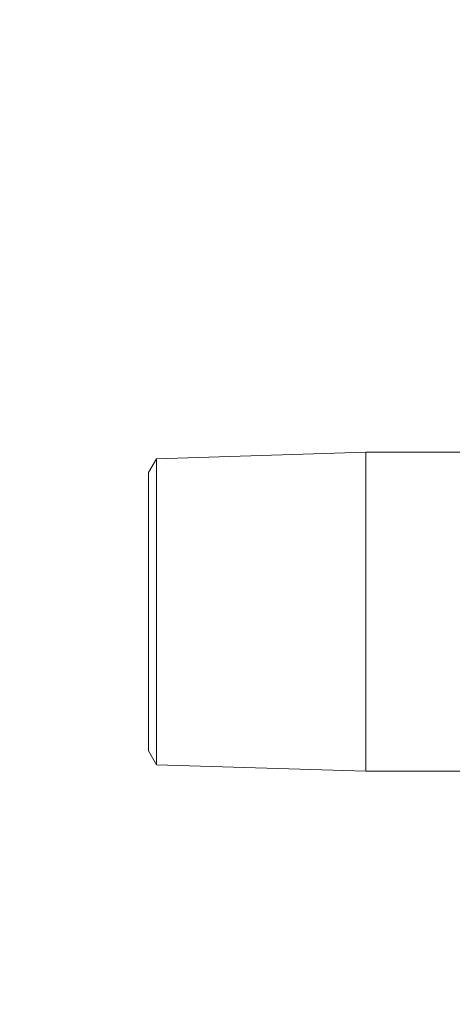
# Model space of a CAD drawing. Header units: centimetres. Extents: x -122 to 72759, y 3298 to 43172.
# Tile 185 of 243: x 31557.82 to 31560.71, y 17261.25 to 17267.84. Entities that reach past the tile are written whole.
import ezdxf
from ezdxf import colors
from ezdxf.entities.mleader import LeaderData, LeaderLine
from ezdxf.math import Vec2, Vec3

# ---------------------------------------------------------------- set-up
doc = ezdxf.new("R2010")
doc.units = ezdxf.units.CM
doc.header["$MEASUREMENT"] = 0
doc.layers.get('0').update_dxf_attribs({"lineweight": 5})
doc.layers.add('IS_Text_Odbiornikow_Therm', color=7, linetype='Continuous', lineweight=5)
doc.layers.add('San_urządzenia', color=158, linetype='Continuous', lineweight=25)
doc.styles.add('IS_KS_wewn_opis', font='ARIALN.TTF', dxfattribs={"width": 0.8, "height": 18})

# ---------------------------------------------------------------- blocks, each defined once
blk = doc.blocks.new('G$C4145E6B9')
at = {"color": 0, "linetype": 'Continuous', "lineweight": 0, "extrusion": (0, 1, 0)}
for p, q in [((-101.462, -65.423), (-87.477, -64.986)), ((-87.477, -64.986), (-87.477, -86.336)), ((-87.477, -64.986), (-81, -64.986)), ((-102, -66.355), (-101.462, -65.423)), ((-101.462, -65.423), (-101.462, -85.899)), ((-102, -66.355), (-102, -84.968)), ((-102, -84.968), (-101.462, -85.899)), ((-101.462, -85.899), (-87.477, -86.336)), ((-87.477, -86.336), (-81, -86.336))]:
    blk.add_line(p, q, dxfattribs=at)
blk = doc.blocks.new('G$CB5497DE1')
at = {"layer": 'San_urządzenia', "xscale": 0.1, "yscale": 0.1, "zscale": 0.1}
blk.add_blockref('G$C4145E6B9', (-14.0898, 6.0902, -25), dxfattribs=at)
blk = doc.blocks.new('_ClosedBlank')
at = {"color": 0, "linetype": 'ByBlock', "lineweight": -2}
for p, q in [((-1, 0.1667), (0, 0)), ((-1, 0.1667), (-1, -0.1667)), ((0, 0), (-1, -0.1667))]:
    blk.add_line(p, q, dxfattribs=at)

msp = doc.modelspace()

# ---------------------------------------------------------------- block references
msp.add_blockref('G$CB5497DE1', (31582.97075, 17265.35095))

# ---------------------------------------------------------------- leaders
at = {"layer": 'IS_Text_Odbiornikow_Therm', "lineweight": 5}
ml = msp.add_multileader_mtext('Standard', dxfattribs=at)
ml.set_content('{\\W1;\\fTimes New Roman|b0|i0|c0|p0;15}', color=256, style='IS_KS_wewn_opis')
ml.set_leader_properties(color=256, linetype='ByLayer', lineweight=-1)
ml.set_arrow_properties(name='CLOSEDBLANK')
ml.build(insert=Vec2(0, 0))
ml.multileader.update_dxf_attribs({"text_left_attachment_type": 6, "text_right_attachment_type": 6, "dogleg_length": 5.01811, "arrow_head_size": 6.27263})
ctx = ml.context
ctx.base_point, ctx.char_height, ctx.arrow_head_size, ctx.landing_gap_size, ctx.plane_origin = Vec3(31506.1294, 17257.50953), 13, 6.27263, 1.25453, Vec3(31374.46549, 17122.58153)
ctx.left_attachment, ctx.right_attachment, ctx.text_align_type = 6, 6, 2
notes = []
notes.append((ctx, [(1, (1, 1, 0), (31529.33716, 17257.50953), (-1, 0), 5.01811, [(0, [(31565.9114, 17239.00216)], 0, [])])]))
ctx.mtext.insert, ctx.mtext.alignment, ctx.mtext.flow_direction = Vec3(31523.06453, 17270.73448), 3, 5
for ctx, leaders in notes:
    for number, flags, end, landing, length, lines in leaders:
        leader = LeaderData()
        leader.index, (leader.has_last_leader_line, leader.has_dogleg_vector, leader.attachment_direction) = number, flags
        leader.last_leader_point, leader.dogleg_vector, leader.dogleg_length = Vec3(end), Vec3(landing), length
        for number, points, colour, breaks in lines:
            line = LeaderLine()
            line.index, line.vertices, line.color, line.breaks = number, Vec3.list(points), colors.encode_raw_color(colour), breaks
            leader.lines.append(line)
        ctx.leaders.append(leader)

doc.saveas('drawing.dxf')
